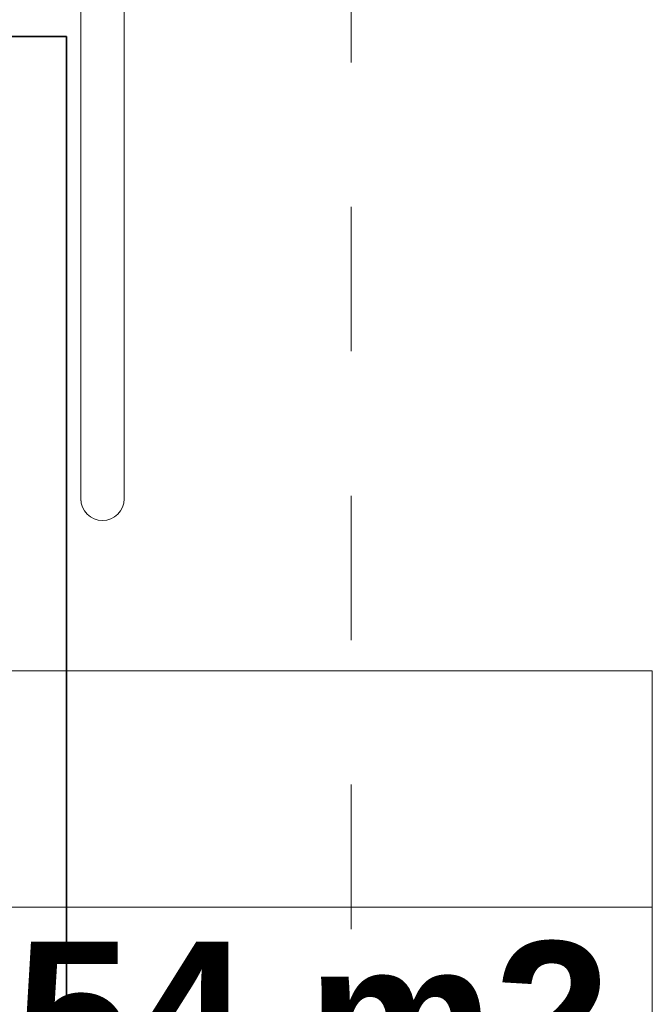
# Model space of a CAD drawing. Header units: millimetres. Extents: x 204754 to 499005, y -178579 to -103222.
# Tile 78 of 178: x 266998 to 267524, y -132132 to -131314. Entities that reach past the tile are written whole.
import ezdxf
from ezdxf.enums import TextEntityAlignment as Align
from ezdxf.lldxf.tags import DXFTag

# ---------------------------------------------------------------- set-up
doc = ezdxf.new("R2010")
doc.units = ezdxf.units.MM
doc.header["$MEASUREMENT"] = 0
doc.linetypes.add('Przerywana', pattern=[240, 120, -120])
doc.layers.get('0').update_dxf_attribs({"color": 252, "lineweight": 5})
for name, color, linetype, lineweight in [('840-G Znaczniki ogólne_Nr_pióra__3', 252, 'Continuous', 5), ('IS_Zimna_woda', 5, 'SOLID', 35), ('Nowe_! NAZWY POM', 252, 'Continuous', 5), ('Nowe_Metryczki pomieszczeń ARCHICADa_Nr_pióra__13', 252, 'Continuous', 5), ('P-SANR-FIXT_Nr_pióra__47', 252, 'Continuous', 5)]:
    doc.layers.add(name, color=color, linetype=linetype, lineweight=lineweight)
doc.styles.add('GENERATED_STYLE_2', font='arialbd.ttf')
tags = doc.linetypes.add('SOLID', pattern=[10, 10, 0]).pattern_tags.tags
tags[6:7] = [DXFTag(74, 4), DXFTag(75, 0), DXFTag(340, '0'), DXFTag(46, 0.0), DXFTag(50, 0.0), DXFTag(44, 0.0), DXFTag(45, 0.0)]
tags[4:5] = [DXFTag(74, 4), DXFTag(75, 0), DXFTag(340, '0'), DXFTag(46, 0.0), DXFTag(50, 0.0), DXFTag(44, 0.0), DXFTag(45, 0.0)]

# ---------------------------------------------------------------- blocks, each defined once
blk = doc.blocks.new('WC ONS_1.10_24', base_point=(266908.5, -131952.81))
at = {"layer": 'Nowe_Metryczki pomieszczeń ARCHICADa_Nr_pióra__13', "color": 7, "linetype": 'Continuous', "lineweight": 13}
for p, q in [((266292.93, -131854.6), (267524.08, -131854.6)), ((267524.08, -131854.6), (267524.08, -132247.46)), ((266292.93, -132051.03), (267524.08, -132051.03))]:
    blk.add_line(p, q, dxfattribs=at)
at = {"layer": 'Nowe_Metryczki pomieszczeń ARCHICADa_Nr_pióra__13', "color": 7, "lineweight": 13, "style": 'GENERATED_STYLE_2'}
for tag, p in [('ROOM_NAME', (266292.93, -131686.74)), ('ROOM_NUMBER', (266392.93, -131883.17)), ('ROOM_CALC_AREA', (266392.93, -132079.6))]:
    blk.add_attdef(tag, text='', height=125, dxfattribs=at).set_placement(p, align=Align.TOP_LEFT)
blk = doc.blocks.new('podkład 20251118')
at = {"layer": '840-G Znaczniki ogólne_Nr_pióra__3', "color": 252, "linetype": 'Przerywana', "lineweight": 5}
blk.add_line((267273.73, -121149.13), (267273.73, -142839.1), dxfattribs=at)
at = {"layer": 'P-SANR-FIXT_Nr_pióra__47', "color": 252, "linetype": 'Continuous', "lineweight": 5}
for p, q in [((267048.87, -131131.7), (267048.87, -131711.7)), ((267084.87, -131131.7), (267084.87, -131711.7)), ((267048.87, -131711.7), (267048.87, -131145.7)), ((267084.87, -131145.7), (267084.87, -131711.7)), ((267048.87, -131709.97), (267048.87, -131709.4)), ((267048.87, -131710.44), (267048.87, -131709.97)), ((267048.87, -131710.32), (267048.87, -131710.71)), ((267048.87, -131710.8), (267048.87, -131710.44)), ((267048.87, -131710.71), (267048.87, -131711)), ((267048.87, -131711.06), (267048.87, -131710.8)), ((267048.87, -131711), (267048.87, -131711.18)), ((267048.87, -131711.21), (267048.87, -131711.06)), ((267048.87, -131711.18), (267048.87, -131711.26)), ((267048.88, -131711.99), (267048.93, -131712.7)), ((267048.93, -131712.7), (267049, -131713.42)), ((267084.69, -131713.81), (267084.78, -131713.09)), ((267084.78, -131713.09), (267084.84, -131712.37)), ((267084.84, -131712.37), (267084.87, -131711.65)), ((267084.87, -131709.23), (267084.87, -131709.83)), ((267084.87, -131709.83), (267084.87, -131710.32)), ((267084.87, -131710.44), (267084.87, -131709.97)), ((267084.87, -131710.32), (267084.87, -131710.71)), ((267084.87, -131710.8), (267084.87, -131710.44)), ((267084.87, -131710.71), (267084.87, -131711)), ((267084.87, -131711.06), (267084.87, -131710.8)), ((267084.87, -131711), (267084.87, -131711.18)), ((267084.87, -131711.21), (267084.87, -131711.06)), ((267084.87, -131711.18), (267084.87, -131711.26)), ((267049, -131713.42), (267049.1, -131714.13))]:
    blk.add_line(p, q, dxfattribs=at)
blk.add_arc((267066.87, -131711.7), 18, 180, 0, dxfattribs=at)
blk.add_arc((267066.87, -131711.7), 18, 180, 0, dxfattribs=at)
at = {"layer": 'Nowe_! NAZWY POM', "color": 7, "linetype": 'Continuous', "lineweight": 13}
ref = blk.add_blockref('WC ONS_1.10_24', (266908.5, -131952.81), dxfattribs=at)
ref.add_attrib('ROOM_CALC_AREA', 'pow: 5,54 m2', dxfattribs={"layer": 'Nowe_Metryczki pomieszczeń ARCHICADa_Nr_pióra__13', "color": 7, "lineweight": 13, "height": 125, "style": 'GENERATED_STYLE_2'}).set_placement((266392.93, -132079.6), align=Align.TOP_LEFT)

msp = doc.modelspace()

# ---------------------------------------------------------------- linework, layer by layer
at = {"layer": 'IS_Zimna_woda'}
for p, q in [((267036.9, -131327.57), (266748.24, -131327.57)), ((267036.9, -131371.23), (267036.9, -131327.57)), ((267036.9, -131402.87), (267036.9, -131371.23)), ((267036.9, -134568.53), (267036.9, -131402.87))]:
    msp.add_line(p, q, dxfattribs=at)

# ---------------------------------------------------------------- block references
msp.add_blockref('podkład 20251118', (0, 0))

doc.saveas('drawing.dxf')
